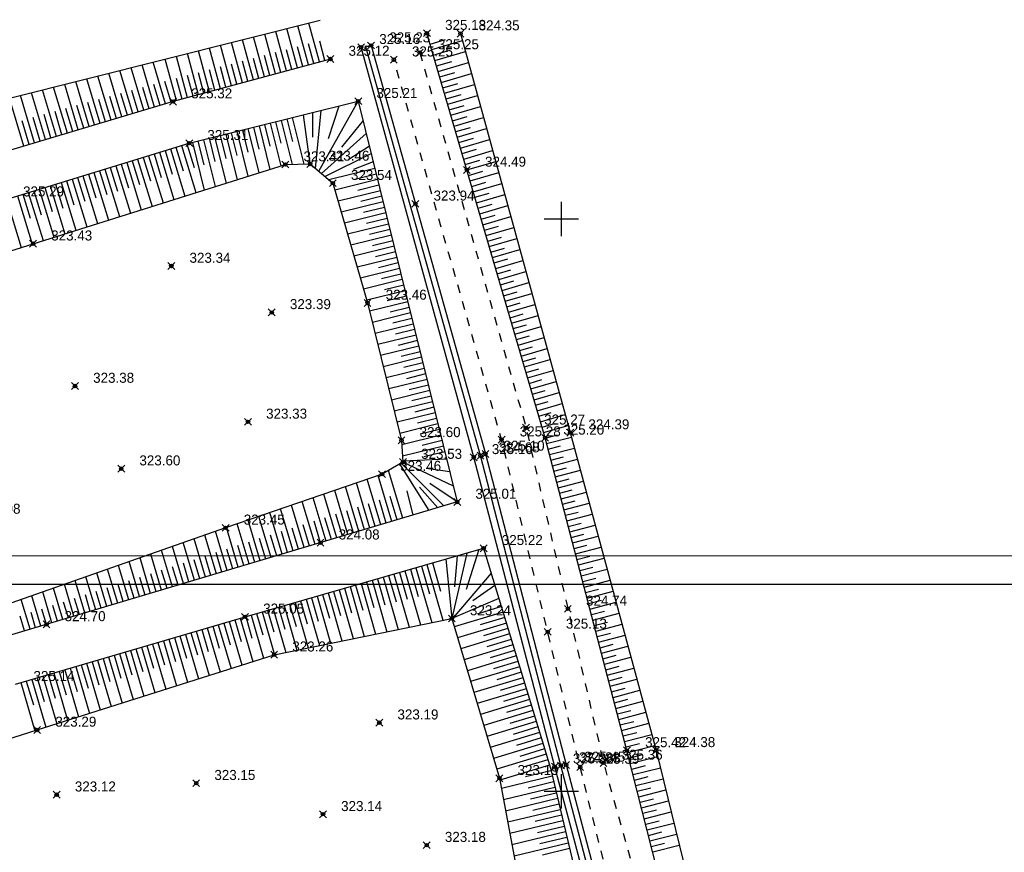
# Model space of a CAD drawing. Header units: metres. Extents: x 705573 to 711566, y 4301675 to 4311183.
# Tile 95 of 256: x 707581 to 707667, y 4308526 to 4308599. Entities that reach past the tile are written whole.
import ezdxf

# ---------------------------------------------------------------- set-up
doc = ezdxf.new("R2010")
doc.units = ezdxf.units.M
doc.header["$LTSCALE"] = 0.5
doc.header["$PDMODE"] = 35
doc.header["$PDSIZE"] = 0.3
doc.linetypes.add('Д_ТРОТ_ТРУБА', pattern=[3, 1.5, -1.5])
for name, color, linetype in [('(001) Сетка', 92, 'Continuous'), ('(004) Точки рельефа', 7, 'Continuous'), ('(025) Дорога', 7, 'Continuous'), ('(027) Гидрография', 7, 'Continuous'), ('(035) Откосы', 7, 'Continuous')]:
    doc.layers.add(name, color=color, linetype=linetype)
doc.layers.add('Рамка  штамп', color=7, linetype='Continuous', lineweight=30)
doc.styles.add('D-431', font='txt')

# ---------------------------------------------------------------- blocks, each defined once
blk = doc.blocks.new('Setka')
at = {"layer": '(001) Сетка'}
for p, q in [((0, 1.5), (0, -1.5)), ((-1.5, 0), (1.5, 0))]:
    blk.add_line(p, q, dxfattribs=at)

msp = doc.modelspace()

# ---------------------------------------------------------------- linework, layer by layer
at = {"layer": '(025) Дорога', "linetype": 'Д_ТРОТ_ТРУБА', "flags": 128}
for points, elevation in [([(707616.102, 4308595.94), (707625.383, 4308563.154), (707632.154, 4308533.874), (707639.587, 4308507.228), (707646.578, 4308474.963)], 325.249), ([(707644.238, 4308474.392), (707636.829, 4308506.466), (707630.117, 4308533.517), (707623.247, 4308562.114), (707613.834, 4308595.307)], 325.407)]:
    msp.add_lwpolyline(points, dxfattribs=dict(at, elevation=elevation))
at = {"layer": '(027) Гидрография', "flags": 128}
for points, elevation in [([(707641.334, 4308479.631), (707635.291, 4308505.761), (707627.894, 4308533.542), (707620.814, 4308560.57), (707610.976, 4308596.39)], 325.359), ([(707611.848, 4308596.541), (707621.838, 4308560.864), (707628.891, 4308533.698), (707636.245, 4308505.821), (707642.34, 4308479.671)], 325.229)]:
    msp.add_lwpolyline(points, dxfattribs=dict(at, elevation=elevation))
at = {"layer": '(027) Гидрография', "color": 4, "elevation": 325.068, "flags": 128}
msp.add_lwpolyline([(707641.754, 4308480.145), (707635.773, 4308505.813), (707628.432, 4308533.645), (707621.404, 4308560.718), (707611.379, 4308596.44)], dxfattribs=at)
at = {"layer": '(035) Откосы'}
for p, q in [((707605.414, 4308594.588, 325.09), (707604.486, 4308598.018, 325.09)), ((707606.374, 4308594.847, 325.09), (707605.451, 4308598.261, 325.09)), ((707607.335, 4308595.107, 325.09), (707606.416, 4308598.503, 325.09)), ((707602.533, 4308593.808, 325.09), (707601.59, 4308597.292, 325.09)), ((707603.493, 4308594.068, 325.09), (707602.556, 4308597.534, 325.09)), ((707604.454, 4308594.328, 325.09), (707603.521, 4308597.776, 325.09)), ((707598.692, 4308592.769, 325.09), (707597.73, 4308596.323, 325.09)), ((707599.652, 4308593.029, 325.09), (707598.695, 4308596.566, 325.09)), ((707600.612, 4308593.288, 325.09), (707599.66, 4308596.808, 325.09)), ((707601.573, 4308593.548, 325.09), (707600.625, 4308597.05, 325.09)), ((707605.894, 4308594.717, 325.09), (707605.431, 4308596.428, 325.09)), ((707606.854, 4308594.977, 325.09), (707606.394, 4308596.679, 325.09)), ((707607.815, 4308595.237, 325.09), (707607.357, 4308596.93, 325.09)), ((707617.006, 4308596.671, 325.379), (707618.349, 4308597.063, 325.379)), ((707617.146, 4308596.193, 325.379), (707619.824, 4308596.975, 325.379)), ((707594.85, 4308591.73, 325.09), (707593.869, 4308595.355, 325.09)), ((707595.811, 4308591.989, 325.09), (707594.835, 4308595.597, 325.09)), ((707596.771, 4308592.249, 325.09), (707595.8, 4308595.839, 325.09)), ((707597.731, 4308592.509, 325.09), (707596.765, 4308596.081, 325.09)), ((707602.053, 4308593.678, 325.09), (707601.58, 4308595.425, 325.09)), ((707603.013, 4308593.938, 325.09), (707602.543, 4308595.676, 325.09)), ((707603.973, 4308594.198, 325.09), (707603.506, 4308595.926, 325.09)), ((707604.934, 4308594.458, 325.09), (707604.469, 4308596.177, 325.09)), ((707617.285, 4308595.715, 325.379), (707618.621, 4308596.105, 325.379)), ((707617.425, 4308595.237, 325.379), (707620.088, 4308596.014, 325.379)), ((707591.988, 4308590.884, 325.09), (707590.878, 4308594.605, 325.09)), ((707592.941, 4308591.168, 325.09), (707591.844, 4308594.847, 325.09)), ((707593.895, 4308591.453, 325.09), (707592.81, 4308595.089, 325.09)), ((707599.172, 4308592.899, 325.09), (707598.692, 4308594.672, 325.09)), ((707600.132, 4308593.159, 325.09), (707599.655, 4308594.923, 325.09)), ((707601.092, 4308593.418, 325.09), (707600.618, 4308595.174, 325.09)), ((707617.565, 4308594.759, 325.379), (707618.893, 4308595.146, 325.379)), ((707617.704, 4308594.28, 325.379), (707620.353, 4308595.054, 325.379)), ((707588.175, 4308589.747, 325.09), (707587.015, 4308593.635, 325.09)), ((707589.128, 4308590.031, 325.09), (707587.981, 4308593.878, 325.09)), ((707590.081, 4308590.315, 325.09), (707588.947, 4308594.12, 325.09)), ((707591.035, 4308590.6, 325.09), (707589.912, 4308594.362, 325.09)), ((707595.33, 4308591.859, 325.09), (707594.841, 4308593.668, 325.09)), ((707596.291, 4308592.119, 325.09), (707595.804, 4308593.919, 325.09)), ((707597.251, 4308592.379, 325.09), (707596.767, 4308594.17, 325.09)), ((707598.211, 4308592.639, 325.09), (707597.729, 4308594.421, 325.09)), ((707617.844, 4308593.802, 325.379), (707619.164, 4308594.188, 325.379)), ((707617.984, 4308593.324, 325.379), (707620.617, 4308594.093, 325.379)), ((707585.315, 4308588.894, 325.09), (707584.117, 4308592.908, 325.09)), ((707586.268, 4308589.178, 325.09), (707585.083, 4308593.151, 325.09)), ((707587.221, 4308589.462, 325.09), (707586.049, 4308593.393, 325.09)), ((707592.465, 4308591.026, 325.09), (707591.913, 4308592.876, 325.09)), ((707593.418, 4308591.311, 325.09), (707592.873, 4308593.139, 325.09)), ((707594.371, 4308591.595, 325.09), (707593.832, 4308593.403, 325.09)), ((707618.123, 4308592.846, 325.379), (707619.436, 4308593.23, 325.379)), ((707618.263, 4308592.368, 325.379), (707620.881, 4308593.133, 325.379)), ((707581.501, 4308587.756, 325.09), (707580.253, 4308591.939, 325.09)), ((707582.454, 4308588.04, 325.09), (707581.219, 4308592.181, 325.09)), ((707583.408, 4308588.325, 325.09), (707582.185, 4308592.424, 325.09)), ((707584.361, 4308588.609, 325.09), (707583.151, 4308592.666, 325.09)), ((707589.605, 4308590.173, 325.09), (707589.034, 4308592.086, 325.09)), ((707590.558, 4308590.458, 325.09), (707589.994, 4308592.349, 325.09)), ((707591.511, 4308590.742, 325.09), (707590.953, 4308592.613, 325.09)), ((707618.402, 4308591.89, 325.379), (707619.708, 4308592.271, 325.379)), ((707618.542, 4308591.412, 325.379), (707621.146, 4308592.172, 325.379)), ((707586.745, 4308589.32, 325.09), (707586.155, 4308591.296, 325.09)), ((707587.698, 4308589.604, 325.09), (707587.115, 4308591.559, 325.09)), ((707588.651, 4308589.889, 325.09), (707588.074, 4308591.823, 325.09)), ((707618.682, 4308590.934, 325.379), (707619.98, 4308591.313, 325.379)), ((707618.821, 4308590.456, 325.379), (707621.41, 4308591.212, 325.379)), ((707582.931, 4308588.183, 325.09), (707582.317, 4308590.243, 325.09)), ((707583.884, 4308588.467, 325.09), (707583.276, 4308590.506, 325.09)), ((707584.838, 4308588.751, 325.09), (707584.236, 4308590.769, 325.09)), ((707585.791, 4308589.036, 325.09), (707585.196, 4308591.033, 325.09)), ((707604.967, 4308590.247, 324.964), (707605.976, 4308586.184, 324.964)), ((707618.961, 4308589.978, 325.379), (707620.251, 4308590.355, 325.379)), ((707619.101, 4308589.5, 325.379), (707621.674, 4308590.251, 325.379)), ((707581.978, 4308587.898, 325.09), (707581.357, 4308589.979, 325.09)), ((707601.572, 4308589.404, 324.964), (707602.049, 4308587.487, 324.964)), ((707602.057, 4308589.524, 324.964), (707603.002, 4308585.72, 324.964)), ((707602.542, 4308589.645, 324.964), (707603.011, 4308587.757, 324.964)), ((707603.027, 4308589.765, 324.964), (707603.958, 4308586.02, 324.964)), ((707603.512, 4308589.886, 324.964), (707603.976, 4308588.017, 324.964)), ((707603.997, 4308590.006, 324.964), (707604.952, 4308586.16, 324.964)), ((707604.482, 4308590.126, 324.964), (707604.973, 4308588.149, 324.964)), ((707619.24, 4308589.022, 325.379), (707620.523, 4308589.396, 325.379)), ((707598.178, 4308588.561, 324.964), (707599.181, 4308584.522, 324.964)), ((707598.663, 4308588.681, 324.964), (707599.161, 4308586.676, 324.964)), ((707599.148, 4308588.801, 324.964), (707600.137, 4308584.821, 324.964)), ((707599.633, 4308588.922, 324.964), (707600.124, 4308586.947, 324.964)), ((707600.118, 4308589.042, 324.964), (707601.092, 4308585.121, 324.964)), ((707600.603, 4308589.163, 324.964), (707601.086, 4308587.217, 324.964)), ((707601.088, 4308589.283, 324.964), (707602.047, 4308585.421, 324.964)), ((707619.38, 4308588.544, 325.379), (707621.938, 4308589.291, 325.379)), ((707594.801, 4308587.654, 324.964), (707595.431, 4308585.599, 324.964)), ((707595.279, 4308587.801, 324.964), (707596.538, 4308583.692, 324.964)), ((707595.757, 4308587.947, 324.964), (707596.386, 4308585.895, 324.964)), ((707596.238, 4308588.079, 324.964), (707597.271, 4308583.922, 324.964)), ((707596.723, 4308588.199, 324.964), (707597.236, 4308586.136, 324.964)), ((707597.208, 4308588.32, 324.964), (707598.226, 4308584.222, 324.964)), ((707597.693, 4308588.44, 324.964), (707598.198, 4308586.406, 324.964)), ((707619.519, 4308588.066, 325.379), (707620.795, 4308588.438, 325.379)), ((707619.659, 4308587.587, 325.379), (707622.203, 4308588.33, 325.379)), ((707591.935, 4308586.776, 324.964), (707592.568, 4308584.711, 324.964)), ((707592.413, 4308586.922, 324.964), (707593.677, 4308582.795, 324.964)), ((707592.89, 4308587.069, 324.964), (707593.522, 4308585.007, 324.964)), ((707593.368, 4308587.215, 324.964), (707594.631, 4308583.094, 324.964)), ((707593.846, 4308587.362, 324.964), (707594.477, 4308585.303, 324.964)), ((707594.323, 4308587.508, 324.964), (707595.584, 4308583.393, 324.964)), ((707619.799, 4308587.109, 325.379), (707621.067, 4308587.48, 325.379)), ((707619.938, 4308586.631, 325.379), (707622.467, 4308587.37, 325.379)), ((707589.069, 4308585.898, 324.964), (707589.704, 4308583.823, 324.964)), ((707589.546, 4308586.044, 324.964), (707590.817, 4308581.898, 324.964)), ((707590.024, 4308586.19, 324.964), (707590.659, 4308584.119, 324.964)), ((707590.502, 4308586.337, 324.964), (707591.77, 4308582.197, 324.964)), ((707590.979, 4308586.483, 324.964), (707591.613, 4308584.415, 324.964)), ((707591.457, 4308586.63, 324.964), (707592.724, 4308582.496, 324.964)), ((707620.078, 4308586.153, 325.379), (707621.338, 4308586.521, 325.379)), ((707620.217, 4308585.675, 325.379), (707622.731, 4308586.409, 325.379)), ((707586.68, 4308585.166, 324.964), (707587.956, 4308581, 324.964)), ((707587.158, 4308585.312, 324.964), (707587.795, 4308583.231, 324.964)), ((707587.635, 4308585.459, 324.964), (707588.91, 4308581.3, 324.964)), ((707588.113, 4308585.605, 324.964), (707588.75, 4308583.527, 324.964)), ((707588.591, 4308585.751, 324.964), (707589.863, 4308581.599, 324.964)), ((707612.18, 4308585.799, 324.964), (707608.164, 4308584.807, 324.964)), ((707612.3, 4308585.314, 324.964), (707610.421, 4308584.85, 324.964)), ((707620.357, 4308585.197, 325.379), (707621.61, 4308585.563, 325.379)), ((707620.497, 4308584.719, 325.379), (707622.995, 4308585.449, 325.379)), ((707583.814, 4308584.287, 324.964), (707585.096, 4308580.103, 324.964)), ((707584.291, 4308584.434, 324.964), (707584.932, 4308582.343, 324.964)), ((707584.769, 4308584.58, 324.964), (707586.049, 4308580.402, 324.964)), ((707585.247, 4308584.727, 324.964), (707585.886, 4308582.639, 324.964)), ((707585.724, 4308584.873, 324.964), (707587.003, 4308580.701, 324.964)), ((707586.202, 4308585.019, 324.964), (707586.841, 4308582.935, 324.964)), ((707612.42, 4308584.829, 324.964), (707608.682, 4308583.906, 324.964)), ((707612.539, 4308584.344, 324.964), (707610.68, 4308583.885, 324.964)), ((707620.636, 4308584.241, 325.379), (707621.882, 4308584.605, 325.379)), ((707620.776, 4308583.763, 325.379), (707623.26, 4308584.488, 325.379)), ((707580.947, 4308583.409, 324.964), (707582.235, 4308579.206, 324.964)), ((707581.425, 4308583.556, 324.964), (707582.068, 4308581.455, 324.964)), ((707581.903, 4308583.702, 324.964), (707583.189, 4308579.505, 324.964)), ((707582.38, 4308583.848, 324.964), (707583.023, 4308581.751, 324.964)), ((707582.858, 4308583.995, 324.964), (707584.142, 4308579.804, 324.964)), ((707583.336, 4308584.141, 324.964), (707583.977, 4308582.047, 324.964)), ((707612.659, 4308583.859, 324.964), (707608.96, 4308582.945, 324.964)), ((707612.779, 4308583.374, 324.964), (707610.939, 4308582.92, 324.964)), ((707620.916, 4308583.285, 325.379), (707622.154, 4308583.646, 325.379)), ((707621.055, 4308582.807, 325.379), (707623.524, 4308583.528, 325.379)), ((707579.992, 4308583.116, 324.964), (707581.282, 4308578.906, 324.964)), ((707612.899, 4308582.889, 324.964), (707609.239, 4308581.985, 324.964)), ((707621.195, 4308582.329, 325.379), (707622.425, 4308582.688, 325.379)), ((707621.334, 4308581.851, 325.379), (707623.788, 4308582.567, 325.379)), ((707613.138, 4308581.919, 324.964), (707609.518, 4308581.024, 324.964)), ((707613.019, 4308582.404, 324.964), (707611.198, 4308581.954, 324.964)), ((707621.474, 4308581.372, 325.379), (707622.697, 4308581.73, 325.379)), ((707621.614, 4308580.894, 325.379), (707624.053, 4308581.607, 325.379)), ((707613.378, 4308580.949, 324.964), (707609.796, 4308580.064, 324.964)), ((707613.258, 4308581.434, 324.964), (707611.458, 4308580.989, 324.964)), ((707621.753, 4308580.416, 325.379), (707622.969, 4308580.771, 325.379)), ((707613.618, 4308579.978, 324.964), (707610.075, 4308579.104, 324.964)), ((707613.498, 4308580.464, 324.964), (707611.717, 4308580.024, 324.964)), ((707621.893, 4308579.938, 325.379), (707624.317, 4308580.646, 325.379)), ((707613.857, 4308579.008, 324.964), (707610.354, 4308578.143, 324.964)), ((707613.737, 4308579.493, 324.964), (707611.976, 4308579.058, 324.964)), ((707622.033, 4308579.46, 325.379), (707623.241, 4308579.813, 325.379)), ((707622.172, 4308578.982, 325.379), (707624.581, 4308579.686, 325.379)), ((707613.977, 4308578.523, 324.964), (707612.235, 4308578.093, 324.964)), ((707622.312, 4308578.504, 325.379), (707623.513, 4308578.855, 325.379)), ((707622.451, 4308578.026, 325.379), (707624.845, 4308578.725, 325.379)), ((707614.097, 4308578.038, 324.964), (707610.632, 4308577.183, 324.964)), ((707614.217, 4308577.553, 324.964), (707612.494, 4308577.128, 324.964)), ((707622.591, 4308577.548, 325.379), (707623.784, 4308577.896, 325.379)), ((707622.731, 4308577.07, 325.379), (707625.11, 4308577.765, 325.379)), ((707614.336, 4308577.068, 324.964), (707610.911, 4308576.222, 324.964)), ((707614.456, 4308576.583, 324.964), (707612.753, 4308576.162, 324.964)), ((707622.87, 4308576.592, 325.379), (707624.056, 4308576.938, 325.379)), ((707623.01, 4308576.114, 325.379), (707625.374, 4308576.804, 325.379)), ((707614.576, 4308576.098, 324.964), (707611.19, 4308575.262, 324.964)), ((707614.696, 4308575.613, 324.964), (707613.013, 4308575.197, 324.964)), ((707623.15, 4308575.636, 325.379), (707624.328, 4308575.98, 325.379)), ((707623.289, 4308575.157, 325.379), (707625.638, 4308575.844, 325.379)), ((707614.816, 4308575.128, 324.964), (707611.469, 4308574.301, 324.964)), ((707623.429, 4308574.679, 325.379), (707624.6, 4308575.021, 325.379)), ((707623.568, 4308574.201, 325.379), (707625.902, 4308574.883, 325.379)), ((707615.055, 4308574.158, 324.964), (707611.718, 4308573.333, 324.964)), ((707614.935, 4308574.643, 324.964), (707613.267, 4308574.231, 324.964)), ((707623.708, 4308573.723, 325.379), (707624.871, 4308574.063, 325.379)), ((707623.848, 4308573.245, 325.379), (707626.167, 4308573.922, 325.379)), ((707615.295, 4308573.187, 324.964), (707611.957, 4308572.363, 324.964)), ((707615.175, 4308573.673, 324.964), (707613.506, 4308573.26, 324.964)), ((707623.987, 4308572.767, 325.379), (707625.143, 4308573.105, 325.379)), ((707615.535, 4308572.217, 324.964), (707612.197, 4308571.393, 324.964)), ((707615.415, 4308572.702, 324.964), (707613.746, 4308572.29, 324.964)), ((707624.127, 4308572.289, 325.379), (707626.431, 4308572.962, 325.379)), ((707624.266, 4308571.811, 325.379), (707625.415, 4308572.146, 325.379)), ((707615.654, 4308571.732, 324.964), (707613.985, 4308571.32, 324.964)), ((707624.406, 4308571.333, 325.379), (707626.695, 4308572.001, 325.379)), ((707615.774, 4308571.247, 324.964), (707612.436, 4308570.423, 324.964)), ((707615.894, 4308570.762, 324.964), (707614.225, 4308570.35, 324.964)), ((707624.546, 4308570.855, 325.379), (707625.687, 4308571.188, 325.379)), ((707624.685, 4308570.377, 325.379), (707626.96, 4308571.041, 325.379)), ((707616.014, 4308570.277, 324.964), (707612.676, 4308569.453, 324.964)), ((707616.134, 4308569.792, 324.964), (707614.464, 4308569.38, 324.964)), ((707624.825, 4308569.899, 325.379), (707625.958, 4308570.23, 325.379)), ((707624.965, 4308569.421, 325.379), (707627.224, 4308570.08, 325.379)), ((707616.253, 4308569.307, 324.964), (707612.915, 4308568.482, 324.964)), ((707616.373, 4308568.822, 324.964), (707614.704, 4308568.41, 324.964)), ((707625.104, 4308568.943, 325.379), (707626.23, 4308569.271, 325.379)), ((707625.244, 4308568.464, 325.379), (707627.488, 4308569.12, 325.379)), ((707616.493, 4308568.337, 324.964), (707613.154, 4308567.512, 324.964)), ((707616.613, 4308567.852, 324.964), (707614.943, 4308567.439, 324.964)), ((707625.383, 4308567.986, 325.379), (707626.502, 4308568.313, 325.379)), ((707625.523, 4308567.508, 325.379), (707627.752, 4308568.159, 325.379)), ((707616.733, 4308567.367, 324.964), (707613.394, 4308566.542, 324.964)), ((707625.663, 4308567.03, 325.379), (707626.774, 4308567.355, 325.379)), ((707625.802, 4308566.552, 325.379), (707628.017, 4308567.199, 325.379)), ((707616.972, 4308566.396, 324.964), (707613.633, 4308565.572, 324.964)), ((707616.852, 4308566.882, 324.964), (707615.183, 4308566.469, 324.964)), ((707625.942, 4308566.074, 325.379), (707627.045, 4308566.396, 325.379)), ((707626.082, 4308565.596, 325.379), (707628.281, 4308566.238, 325.379)), ((707617.212, 4308565.426, 324.964), (707613.873, 4308564.602, 324.964)), ((707617.092, 4308565.911, 324.964), (707615.422, 4308565.499, 324.964)), ((707626.221, 4308565.118, 325.379), (707627.317, 4308565.438, 325.379)), ((707626.361, 4308564.64, 325.379), (707628.545, 4308565.278, 325.379)), ((707617.451, 4308564.456, 324.964), (707614.112, 4308563.631, 324.964)), ((707617.332, 4308564.941, 324.964), (707615.662, 4308564.529, 324.964)), ((707626.5, 4308564.162, 325.379), (707627.589, 4308564.48, 325.379)), ((707617.571, 4308563.971, 324.964), (707615.901, 4308563.559, 324.964)), ((707626.64, 4308563.684, 325.379), (707628.81, 4308564.317, 325.379)), ((707617.691, 4308563.486, 324.964), (707614.351, 4308562.661, 324.964)), ((707617.811, 4308563.001, 324.964), (707616.141, 4308562.589, 324.964)), ((707626.78, 4308563.206, 325.379), (707627.861, 4308563.521, 325.379)), ((707626.919, 4308562.728, 325.379), (707629.074, 4308563.357, 325.379)), ((707617.931, 4308562.516, 324.964), (707614.528, 4308561.675, 324.964)), ((707618.05, 4308562.031, 324.964), (707616.306, 4308561.6, 324.964)), ((707627.058, 4308562.249, 325.379), (707628.14, 4308562.533, 325.379)), ((707627.184, 4308561.767, 325.379), (707629.353, 4308562.335, 325.379)), ((707618.17, 4308561.546, 324.964), (707614.597, 4308560.663, 324.964)), ((707618.29, 4308561.061, 324.964), (707616.461, 4308560.609, 324.964)), ((707627.31, 4308561.286, 325.379), (707628.397, 4308561.57, 325.379)), ((707627.437, 4308560.804, 325.379), (707629.613, 4308561.373, 325.379)), ((707627.563, 4308560.322, 325.379), (707628.653, 4308560.607, 325.379)), ((707627.689, 4308559.84, 325.379), (707629.873, 4308560.412, 325.379)), ((707614.613, 4308555.249, 324.964), (707613.367, 4308559.43, 324.964)), ((707627.815, 4308559.358, 325.379), (707628.909, 4308559.645, 325.379)), ((707627.941, 4308558.877, 325.379), (707630.133, 4308559.45, 325.379)), ((707612.698, 4308554.678, 324.964), (707611.511, 4308558.661, 324.964)), ((707613.656, 4308554.964, 324.964), (707612.457, 4308558.986, 324.964)), ((707628.067, 4308558.395, 325.379), (707629.165, 4308558.682, 325.379)), ((707628.193, 4308557.913, 325.379), (707630.393, 4308558.489, 325.379)), ((707609.825, 4308553.822, 324.964), (707608.673, 4308557.687, 324.964)), ((707610.783, 4308554.108, 324.964), (707609.619, 4308558.012, 324.964)), ((707611.74, 4308554.393, 324.964), (707610.565, 4308558.337, 324.964)), ((707628.319, 4308557.431, 325.379), (707629.421, 4308557.719, 325.379)), ((707628.445, 4308556.949, 325.379), (707630.653, 4308557.527, 325.379)), ((707606.952, 4308552.966, 324.964), (707605.835, 4308556.713, 324.964)), ((707607.91, 4308553.251, 324.964), (707606.781, 4308557.037, 324.964)), ((707608.867, 4308553.537, 324.964), (707607.727, 4308557.362, 324.964)), ((707613.177, 4308554.821, 324.964), (707612.58, 4308556.822, 324.964)), ((707614.134, 4308555.106, 324.964), (707613.528, 4308557.14, 324.964)), ((707628.572, 4308556.468, 325.379), (707629.677, 4308556.757, 325.379)), ((707605.036, 4308552.395, 324.964), (707603.944, 4308556.063, 324.964)), ((707605.994, 4308552.681, 324.964), (707604.889, 4308556.388, 324.964)), ((707610.304, 4308553.965, 324.964), (707609.725, 4308555.907, 324.964)), ((707611.261, 4308554.25, 324.964), (707610.677, 4308556.212, 324.964)), ((707612.219, 4308554.536, 324.964), (707611.629, 4308556.517, 324.964)), ((707628.698, 4308555.986, 325.379), (707630.912, 4308556.565, 325.379)), ((707628.824, 4308555.504, 325.379), (707629.933, 4308555.794, 325.379)), ((707602.163, 4308551.539, 324.964), (707601.106, 4308555.089, 324.964)), ((707603.121, 4308551.825, 324.964), (707602.052, 4308555.413, 324.964)), ((707604.079, 4308552.11, 324.964), (707602.998, 4308555.738, 324.964)), ((707607.431, 4308553.109, 324.964), (707606.87, 4308554.992, 324.964)), ((707608.388, 4308553.394, 324.964), (707607.821, 4308555.297, 324.964)), ((707609.346, 4308553.679, 324.964), (707608.773, 4308555.602, 324.964)), ((707628.95, 4308555.022, 325.379), (707631.172, 4308555.604, 325.379)), ((707599.29, 4308550.683, 324.964), (707598.27, 4308554.109, 324.964)), ((707600.248, 4308550.968, 324.964), (707599.214, 4308554.439, 324.964)), ((707601.206, 4308551.254, 324.964), (707600.16, 4308554.764, 324.964)), ((707604.558, 4308552.253, 324.964), (707604.014, 4308554.077, 324.964)), ((707605.515, 4308552.538, 324.964), (707604.966, 4308554.382, 324.964)), ((707606.473, 4308552.823, 324.964), (707605.918, 4308554.687, 324.964)), ((707629.076, 4308554.54, 325.379), (707630.189, 4308554.832, 325.379)), ((707629.202, 4308554.058, 325.379), (707631.432, 4308554.642, 325.379)), ((707597.375, 4308550.112, 324.964), (707596.381, 4308553.447, 324.964)), ((707598.333, 4308550.398, 324.964), (707597.325, 4308553.778, 324.964)), ((707602.642, 4308551.682, 324.964), (707602.11, 4308553.466, 324.964)), ((707603.6, 4308551.967, 324.964), (707603.062, 4308553.772, 324.964)), ((707629.328, 4308553.577, 325.379), (707630.445, 4308553.869, 325.379)), ((707629.454, 4308553.095, 325.379), (707631.692, 4308553.681, 325.379)), ((707594.502, 4308549.256, 324.964), (707593.549, 4308552.454, 324.964)), ((707595.46, 4308549.542, 324.964), (707594.493, 4308552.785, 324.964)), ((707596.417, 4308549.827, 324.964), (707595.437, 4308553.116, 324.964)), ((707599.769, 4308550.826, 324.964), (707599.255, 4308552.55, 324.964)), ((707600.727, 4308551.111, 324.964), (707600.207, 4308552.856, 324.964)), ((707601.685, 4308551.396, 324.964), (707601.159, 4308553.161, 324.964)), ((707629.58, 4308552.613, 325.379), (707630.701, 4308552.906, 325.379)), ((707629.706, 4308552.131, 325.379), (707631.952, 4308552.719, 325.379)), ((707592.587, 4308548.685, 324.964), (707591.661, 4308551.793, 324.964)), ((707593.544, 4308548.971, 324.964), (707592.605, 4308552.124, 324.964)), ((707596.896, 4308549.97, 324.964), (707596.403, 4308551.626, 324.964)), ((707597.854, 4308550.255, 324.964), (707597.354, 4308551.934, 324.964)), ((707598.812, 4308550.54, 324.964), (707598.305, 4308552.242, 324.964)), ((707629.833, 4308551.649, 325.379), (707630.957, 4308551.944, 325.379)), ((707629.959, 4308551.168, 325.379), (707632.212, 4308551.757, 325.379)), ((707589.714, 4308547.829, 324.964), (707588.828, 4308550.8, 324.964)), ((707590.671, 4308548.115, 324.964), (707589.772, 4308551.131, 324.964)), ((707591.629, 4308548.4, 324.964), (707590.717, 4308551.462, 324.964)), ((707594.023, 4308549.113, 324.964), (707593.55, 4308550.701, 324.964)), ((707594.981, 4308549.399, 324.964), (707594.501, 4308551.009, 324.964)), ((707595.939, 4308549.684, 324.964), (707595.452, 4308551.317, 324.964)), ((707614.808, 4308550.652, 325.137), (707616.164, 4308545.934, 325.137)), ((707615.288, 4308550.79, 325.137), (707615.971, 4308548.412, 325.137)), ((707615.768, 4308550.928, 325.137), (707617.145, 4308546.135, 325.137)), ((707616.248, 4308551.066, 325.137), (707616.942, 4308548.65, 325.137)), ((707616.728, 4308551.204, 325.137), (707618.127, 4308546.335, 325.137)), ((707617.208, 4308551.342, 325.137), (707617.912, 4308548.888, 325.137)), ((707630.085, 4308550.686, 325.379), (707631.213, 4308550.981, 325.379)), ((707630.211, 4308550.204, 325.379), (707632.472, 4308550.796, 325.379)), ((707586.841, 4308546.973, 324.964), (707585.996, 4308549.808, 324.964)), ((707587.798, 4308547.259, 324.964), (707586.94, 4308550.138, 324.964)), ((707588.756, 4308547.544, 324.964), (707587.884, 4308550.469, 324.964)), ((707591.15, 4308548.257, 324.964), (707590.697, 4308549.777, 324.964)), ((707592.108, 4308548.543, 324.964), (707591.648, 4308550.085, 324.964)), ((707593.065, 4308548.828, 324.964), (707592.599, 4308550.393, 324.964)), ((707611.929, 4308549.825, 325.137), (707613.22, 4308545.333, 325.137)), ((707612.409, 4308549.963, 325.137), (707613.06, 4308547.698, 325.137)), ((707612.889, 4308550.101, 325.137), (707614.201, 4308545.533, 325.137)), ((707613.369, 4308550.239, 325.137), (707614.03, 4308547.936, 325.137)), ((707613.849, 4308550.376, 325.137), (707615.182, 4308545.734, 325.137)), ((707614.328, 4308550.514, 325.137), (707615.001, 4308548.174, 325.137)), ((707630.337, 4308549.722, 325.379), (707631.469, 4308550.018, 325.379)), ((707630.463, 4308549.24, 325.379), (707632.732, 4308549.834, 325.379)), ((707584.925, 4308546.402, 324.964), (707584.108, 4308549.146, 324.964)), ((707585.883, 4308546.688, 324.964), (707585.052, 4308549.477, 324.964)), ((707589.235, 4308547.687, 324.964), (707588.795, 4308549.161, 324.964)), ((707590.192, 4308547.972, 324.964), (707589.746, 4308549.469, 324.964)), ((707609.05, 4308548.998, 325.137), (707610.276, 4308544.731, 325.137)), ((707609.53, 4308549.136, 325.137), (707610.148, 4308546.984, 325.137)), ((707610.01, 4308549.274, 325.137), (707611.257, 4308544.932, 325.137)), ((707610.489, 4308549.411, 325.137), (707611.119, 4308547.222, 325.137)), ((707610.969, 4308549.549, 325.137), (707612.238, 4308545.132, 325.137)), ((707611.449, 4308549.687, 325.137), (707612.089, 4308547.46, 325.137)), ((707630.589, 4308548.758, 325.379), (707631.725, 4308549.056, 325.379)), ((707582.052, 4308545.546, 324.964), (707581.275, 4308548.153, 324.964)), ((707583.01, 4308545.832, 324.964), (707582.219, 4308548.484, 324.964)), ((707583.968, 4308546.117, 324.964), (707583.164, 4308548.815, 324.964)), ((707586.362, 4308546.83, 324.964), (707585.943, 4308548.236, 324.964)), ((707587.319, 4308547.116, 324.964), (707586.894, 4308548.544, 324.964)), ((707588.277, 4308547.401, 324.964), (707587.845, 4308548.853, 324.964)), ((707606.171, 4308548.171, 325.137), (707607.331, 4308544.13, 325.137)), ((707606.65, 4308548.308, 325.137), (707607.236, 4308546.269, 325.137)), ((707607.13, 4308548.446, 325.137), (707608.313, 4308544.33, 325.137)), ((707607.61, 4308548.584, 325.137), (707608.207, 4308546.507, 325.137)), ((707608.09, 4308548.722, 325.137), (707609.294, 4308544.531, 325.137)), ((707608.57, 4308548.86, 325.137), (707609.177, 4308546.745, 325.137)), ((707630.715, 4308548.277, 325.379), (707632.992, 4308548.872, 325.379)), ((707630.841, 4308547.795, 325.379), (707631.982, 4308548.093, 325.379)), ((707583.489, 4308545.974, 324.964), (707583.09, 4308547.312, 324.964)), ((707584.446, 4308546.26, 324.964), (707584.041, 4308547.62, 324.964)), ((707585.404, 4308546.545, 324.964), (707584.992, 4308547.928, 324.964)), ((707602.811, 4308547.206, 325.137), (707603.354, 4308545.317, 325.137)), ((707603.291, 4308547.343, 325.137), (707604.387, 4308543.528, 325.137)), ((707603.771, 4308547.481, 325.137), (707604.325, 4308545.555, 325.137)), ((707604.251, 4308547.619, 325.137), (707605.369, 4308543.729, 325.137)), ((707604.731, 4308547.757, 325.137), (707605.295, 4308545.793, 325.137)), ((707605.211, 4308547.895, 325.137), (707606.35, 4308543.929, 325.137)), ((707605.691, 4308548.033, 325.137), (707606.266, 4308546.031, 325.137)), ((707623.229, 4308547.526, 325.137), (707621.103, 4308546.881, 325.137)), ((707630.968, 4308547.313, 325.379), (707633.252, 4308547.911, 325.379)), ((707581.573, 4308545.404, 324.964), (707581.188, 4308546.696, 324.964)), ((707582.531, 4308545.689, 324.964), (707582.139, 4308547.004, 324.964)), ((707599.934, 4308546.373, 325.137), (707600.49, 4308544.478, 325.137)), ((707600.413, 4308546.514, 325.137), (707601.523, 4308542.733, 325.137)), ((707600.892, 4308546.654, 325.137), (707601.434, 4308544.766, 325.137)), ((707601.372, 4308546.792, 325.137), (707602.453, 4308543.028, 325.137)), ((707601.852, 4308546.93, 325.137), (707602.39, 4308545.055, 325.137)), ((707602.332, 4308547.068, 325.137), (707603.405, 4308543.33, 325.137)), ((707623.374, 4308547.048, 325.137), (707619.119, 4308545.758, 325.137)), ((707623.519, 4308546.57, 325.137), (707621.39, 4308545.925, 325.137)), ((707631.094, 4308546.831, 325.379), (707632.238, 4308547.131, 325.379)), ((707631.22, 4308546.349, 325.379), (707633.511, 4308546.949, 325.379)), ((707597.059, 4308545.529, 325.137), (707597.625, 4308543.602, 325.137)), ((707597.538, 4308545.67, 325.137), (707598.667, 4308541.827, 325.137)), ((707598.017, 4308545.81, 325.137), (707598.58, 4308543.894, 325.137)), ((707598.496, 4308545.951, 325.137), (707599.619, 4308542.129, 325.137)), ((707598.976, 4308546.092, 325.137), (707599.535, 4308544.186, 325.137)), ((707599.455, 4308546.232, 325.137), (707600.571, 4308542.431, 325.137)), ((707623.664, 4308546.092, 325.137), (707619.404, 4308544.801, 325.137)), ((707623.808, 4308545.615, 325.137), (707621.677, 4308544.968, 325.137)), ((707631.346, 4308545.868, 325.379), (707632.494, 4308546.168, 325.379)), ((707631.472, 4308545.386, 325.379), (707633.771, 4308545.988, 325.379)), ((707594.185, 4308544.685, 325.137), (707594.76, 4308542.727, 325.137)), ((707594.664, 4308544.826, 325.137), (707595.811, 4308540.92, 325.137)), ((707595.143, 4308544.967, 325.137), (707595.715, 4308543.019, 325.137)), ((707595.622, 4308545.107, 325.137), (707596.763, 4308541.223, 325.137)), ((707596.101, 4308545.248, 325.137), (707596.67, 4308543.311, 325.137)), ((707596.58, 4308545.389, 325.137), (707597.715, 4308541.525, 325.137)), ((707623.953, 4308545.137, 325.137), (707619.689, 4308543.844, 325.137)), ((707624.098, 4308544.659, 325.137), (707621.965, 4308544.012, 325.137)), ((707631.598, 4308544.904, 325.379), (707632.75, 4308545.205, 325.379)), ((707631.724, 4308544.422, 325.379), (707634.031, 4308545.026, 325.379)), ((707591.31, 4308543.841, 325.137), (707591.894, 4308541.852, 325.137)), ((707591.79, 4308543.982, 325.137), (707592.954, 4308540.014, 325.137)), ((707592.269, 4308544.123, 325.137), (707592.85, 4308542.144, 325.137)), ((707592.748, 4308544.263, 325.137), (707593.907, 4308540.316, 325.137)), ((707593.227, 4308544.404, 325.137), (707593.805, 4308542.436, 325.137)), ((707593.706, 4308544.545, 325.137), (707594.859, 4308540.618, 325.137)), ((707624.243, 4308544.181, 325.137), (707619.974, 4308542.887, 325.137)), ((707631.85, 4308543.94, 325.379), (707633.006, 4308544.243, 325.379)), ((707631.976, 4308543.459, 325.379), (707634.291, 4308544.064, 325.379)), ((707588.436, 4308542.997, 325.137), (707589.029, 4308540.977, 325.137)), ((707588.915, 4308543.138, 325.137), (707590.098, 4308539.108, 325.137)), ((707589.394, 4308543.279, 325.137), (707589.984, 4308541.269, 325.137)), ((707589.873, 4308543.419, 325.137), (707591.05, 4308539.41, 325.137)), ((707590.352, 4308543.56, 325.137), (707590.939, 4308541.561, 325.137)), ((707590.831, 4308543.701, 325.137), (707592.002, 4308539.712, 325.137)), ((707624.533, 4308543.226, 325.137), (707620.259, 4308541.93, 325.137)), ((707624.388, 4308543.703, 325.137), (707622.252, 4308543.056, 325.137)), ((707632.103, 4308542.977, 325.379), (707633.262, 4308543.28, 325.379)), ((707632.229, 4308542.495, 325.379), (707634.551, 4308543.103, 325.379)), ((707585.562, 4308542.154, 325.137), (707586.164, 4308540.102, 325.137)), ((707586.041, 4308542.294, 325.137), (707587.242, 4308538.202, 325.137)), ((707586.52, 4308542.435, 325.137), (707587.119, 4308540.394, 325.137)), ((707586.999, 4308542.575, 325.137), (707588.194, 4308538.504, 325.137)), ((707587.478, 4308542.716, 325.137), (707588.074, 4308540.685, 325.137)), ((707587.957, 4308542.857, 325.137), (707589.146, 4308538.806, 325.137)), ((707624.823, 4308542.27, 325.137), (707620.544, 4308540.973, 325.137)), ((707624.678, 4308542.748, 325.137), (707622.54, 4308542.1, 325.137)), ((707632.355, 4308542.013, 325.379), (707633.518, 4308542.317, 325.379)), ((707632.481, 4308541.531, 325.379), (707634.811, 4308542.141, 325.379)), ((707582.208, 4308541.169, 325.137), (707583.434, 4308536.993, 325.137)), ((707582.687, 4308541.31, 325.137), (707583.299, 4308539.227, 325.137)), ((707583.166, 4308541.45, 325.137), (707584.386, 4308537.295, 325.137)), ((707583.645, 4308541.591, 325.137), (707584.254, 4308539.519, 325.137)), ((707584.124, 4308541.732, 325.137), (707585.338, 4308537.597, 325.137)), ((707584.604, 4308541.872, 325.137), (707585.209, 4308539.81, 325.137)), ((707585.083, 4308542.013, 325.137), (707586.29, 4308537.9, 325.137)), ((707625.112, 4308541.314, 325.137), (707620.829, 4308540.016, 325.137)), ((707624.968, 4308541.792, 325.137), (707622.827, 4308541.143, 325.137)), ((707632.607, 4308541.049, 325.379), (707633.774, 4308541.355, 325.379)), ((707632.733, 4308540.568, 325.379), (707635.071, 4308541.179, 325.379)), ((707581.25, 4308540.888, 325.137), (707582.482, 4308536.691, 325.137)), ((707581.729, 4308541.028, 325.137), (707582.344, 4308538.935, 325.137)), ((707625.402, 4308540.359, 325.137), (707621.114, 4308539.059, 325.137)), ((707625.257, 4308540.837, 325.137), (707623.115, 4308540.187, 325.137)), ((707632.859, 4308540.086, 325.379), (707634.03, 4308540.392, 325.379)), ((707625.547, 4308539.881, 325.137), (707623.402, 4308539.231, 325.137)), ((707632.985, 4308539.604, 325.379), (707635.331, 4308540.218, 325.379)), ((707625.692, 4308539.403, 325.137), (707621.399, 4308538.102, 325.137)), ((707625.837, 4308538.925, 325.137), (707623.689, 4308538.274, 325.137)), ((707633.111, 4308539.122, 325.379), (707634.286, 4308539.43, 325.379)), ((707633.238, 4308538.64, 325.379), (707635.591, 4308539.256, 325.379)), ((707625.982, 4308538.448, 325.137), (707621.684, 4308537.144, 325.137)), ((707626.127, 4308537.97, 325.137), (707623.977, 4308537.318, 325.137)), ((707633.364, 4308538.159, 325.379), (707634.542, 4308538.467, 325.379)), ((707633.49, 4308537.677, 325.379), (707635.851, 4308538.295, 325.379)), ((707626.272, 4308537.492, 325.137), (707621.969, 4308536.187, 325.137)), ((707626.416, 4308537.014, 325.137), (707624.264, 4308536.362, 325.137)), ((707633.616, 4308537.195, 325.379), (707634.798, 4308537.504, 325.379)), ((707633.742, 4308536.713, 325.379), (707636.11, 4308537.333, 325.379)), ((707626.561, 4308536.536, 325.137), (707622.254, 4308535.23, 325.137)), ((707626.706, 4308536.059, 325.137), (707624.552, 4308535.405, 325.137)), ((707633.868, 4308536.231, 325.379), (707635.054, 4308536.542, 325.379)), ((707633.994, 4308535.749, 325.379), (707636.37, 4308536.371, 325.379)), ((707626.851, 4308535.581, 325.137), (707622.54, 4308534.273, 325.137)), ((707634.12, 4308535.268, 325.379), (707635.31, 4308535.579, 325.379)), ((707634.245, 4308534.785, 325.379), (707636.635, 4308535.392, 325.379)), ((707627.141, 4308534.625, 325.137), (707622.825, 4308533.316, 325.137)), ((707626.996, 4308535.103, 325.137), (707624.839, 4308534.449, 325.137)), ((707634.368, 4308534.303, 325.379), (707635.566, 4308534.607, 325.379)), ((707634.49, 4308533.82, 325.379), (707636.882, 4308534.427, 325.379)), ((707627.431, 4308533.67, 325.137), (707623.091, 4308532.354, 325.137)), ((707627.286, 4308534.147, 325.137), (707625.126, 4308533.493, 325.137)), ((707634.612, 4308533.337, 325.379), (707635.806, 4308533.64, 325.379)), ((707634.735, 4308532.854, 325.379), (707637.118, 4308533.459, 325.379)), ((707627.679, 4308532.703, 325.137), (707623.227, 4308531.637, 325.137)), ((707627.563, 4308533.188, 325.137), (707625.348, 4308532.658, 325.137)), ((707634.857, 4308532.372, 325.379), (707636.047, 4308532.674, 325.379)), ((707627.912, 4308531.732, 325.137), (707623.412, 4308530.655, 325.137)), ((707627.795, 4308532.217, 325.137), (707625.557, 4308531.682, 325.137)), ((707634.98, 4308531.889, 325.379), (707637.355, 4308532.491, 325.379)), ((707635.102, 4308531.406, 325.379), (707636.288, 4308531.707, 325.379)), ((707628.028, 4308531.246, 325.137), (707625.766, 4308530.705, 325.137)), ((707635.225, 4308530.923, 325.379), (707637.591, 4308531.524, 325.379)), ((707628.144, 4308530.761, 325.137), (707623.598, 4308529.672, 325.137)), ((707628.26, 4308530.275, 325.137), (707625.975, 4308529.728, 325.137)), ((707635.347, 4308530.441, 325.379), (707636.528, 4308530.74, 325.379)), ((707635.47, 4308529.958, 325.379), (707637.827, 4308530.556, 325.379)), ((707628.377, 4308529.789, 325.137), (707623.783, 4308528.69, 325.137)), ((707628.493, 4308529.304, 325.137), (707626.184, 4308528.751, 325.137)), ((707635.592, 4308529.475, 325.379), (707636.769, 4308529.774, 325.379)), ((707635.715, 4308528.992, 325.379), (707638.064, 4308529.588, 325.379)), ((707628.609, 4308528.818, 325.137), (707623.969, 4308527.707, 325.137)), ((707628.725, 4308528.333, 325.137), (707626.393, 4308527.774, 325.137)), ((707635.837, 4308528.51, 325.379), (707637.01, 4308528.807, 325.379)), ((707635.96, 4308528.027, 325.379), (707638.3, 4308528.621, 325.379)), ((707628.842, 4308527.847, 325.137), (707624.154, 4308526.725, 325.137)), ((707636.082, 4308527.544, 325.379), (707637.25, 4308527.841, 325.379)), ((707636.205, 4308527.061, 325.379), (707638.537, 4308527.653, 325.379)), ((707629.074, 4308526.876, 325.137), (707624.34, 4308525.743, 325.137)), ((707628.958, 4308527.362, 325.137), (707626.602, 4308526.798, 325.137)), ((707636.327, 4308526.579, 325.379), (707637.491, 4308526.874, 325.379)), ((707636.45, 4308526.096, 325.379), (707638.773, 4308526.685, 325.379)), ((707629.19, 4308526.39, 325.137), (707626.811, 4308525.821, 325.137))]:
    msp.add_line(p, q, dxfattribs=at)
at = {"layer": '(035) Откосы', "flags": 128}
for points, elevation in [([(707539.301, 4308581.665), (707607.411, 4308598.752)], 325.09), ([(707641.349, 4308506.786), (707634.199, 4308534.967), (707627.052, 4308562.273), (707616.727, 4308597.627)], 325.379), ([(707619.656, 4308597.586), (707629.246, 4308562.731), (707636.748, 4308534.974), (707643.497, 4308507.351)], 324.354), ([(707608.295, 4308595.367), (707608.295, 4308595.367), (707594.549, 4308591.648), (707574.876, 4308585.78), (707558.238, 4308581.315), (707540.63, 4308576.948), (707540.63, 4308576.948)], 325.09), ([(707542.442, 4308569.539), (707560.093, 4308576.903), (707579.86, 4308583.076), (707595.962, 4308588.01), (707610.728, 4308591.678), (707619.375, 4308556.668), (707560.995, 4308539.272), (707554.209, 4308539.272), (707548.247, 4308549.54), (707542.442, 4308569.539)], 324.964), ([(707607.27, 4308585.568), (707610.728, 4308591.678)], 323.797), ([(707609.018, 4308591.253), (707608.087, 4308588.39)], 324.964), ([(707606.53, 4308586.197), (707605.941, 4308590.489)], 323.459), ([(707606.726, 4308590.684), (707606.726, 4308588.549)], 324.964), ([(707606.981, 4308585.814), (707607.479, 4308590.871)], 323.797), ([(707611.146, 4308589.984), (707609.262, 4308587.665)], 324.964), ([(707607.517, 4308585.357), (707611.422, 4308588.869)], 323.797), ([(707611.701, 4308587.739), (707609.898, 4308586.594)], 324.964), ([(707607.821, 4308585.099), (707611.859, 4308587.099)], 323.797), ([(707547.856, 4308568.305), (707561.599, 4308572.714), (707582.319, 4308579.232), (707604.359, 4308586.146), (707606.53, 4308586.197), (707608.504, 4308584.518), (707611.54, 4308574.055), (707614.502, 4308562.051), (707614.631, 4308560.157), (707612.803, 4308559.105), (707599.138, 4308554.413), (707561.602, 4308541.259), (707558.174, 4308542.768), (707554.665, 4308545.133), (707549.499, 4308554.313), (707547.856, 4308568.305)], 323.797), ([(707612.034, 4308586.392), (707610.3, 4308585.722)], 324.964), ([(707618.453, 4308560.4), (707614.625, 4308560.244)], 324.964), ([(707619.034, 4308558.048), (707614.631, 4308560.157)], 324.964), ([(707616.926, 4308555.938), (707614.36, 4308560.001)], 324.964), ([(707618.213, 4308556.322), (707614.473, 4308560.066)], 324.964), ([(707618.723, 4308559.306), (707616.664, 4308559.595)], 324.964), ([(707615.531, 4308555.523), (707615.005, 4308557.646)], 324.964), ([(707617.686, 4308556.165), (707616.085, 4308557.965)], 324.964), ([(707619.375, 4308556.668), (707616.97, 4308558.288)], 324.964), ([(707580.771, 4308540.747), (707600.836, 4308546.638), (707621.682, 4308552.627), (707627.512, 4308533.402), (707630.406, 4308521.312), (707596.396, 4308508.309), (707570.785, 4308499.74), (707567.025, 4308498.873), (707563.646, 4308498.557)], 325.137), ([(707621.264, 4308552.507), (707620.143, 4308549.028)], 325.137), ([(707618.371, 4308551.676), (707618.9, 4308546.493)], 325.137), ([(707620.203, 4308552.202), (707618.9, 4308546.493)], 325.137), ([(707619.38, 4308551.966), (707619.128, 4308549.255)], 325.137), ([(707622.34, 4308550.456), (707618.975, 4308546.525)], 325.137), ([(707622.665, 4308549.386), (707620.728, 4308548.02)], 325.137), ([(707623.013, 4308548.237), (707618.9, 4308546.493)], 325.137), ([(707587.12, 4308509.519), (707569.461, 4308504.609), (707566.013, 4308508.806), (707563.435, 4308514.166), (707559.156, 4308525.671), (707560.452, 4308529.682), (707582.68, 4308536.754), (707603.382, 4308543.323), (707618.9, 4308546.493), (707623.057, 4308532.536), (707625.172, 4308521.334), (707612.322, 4308517.26), (707587.12, 4308509.519)], 323.11)]:
    msp.add_lwpolyline(points, dxfattribs=dict(at, elevation=elevation))
at = {"lineweight": 30, "ltscale": 0.1, "elevation": 321.544}
msp.add_lwpolyline([(707559.257, 4308405.966), (707756.757, 4308405.966), (707756.757, 4308549.466), (707559.257, 4308549.466), (707559.257, 4308405.966)], dxfattribs=at)
at = {"color": 0, "linetype": 'ByBlock', "lineweight": -2, "transparency": 16777216}
for p in [(707616.727, 4308597.627, 325.175), (707619.656, 4308597.586, 324.354), (707610.976, 4308596.39, 325.157), (707611.848, 4308596.541, 325.229), (707616.102, 4308595.94, 325.249), (707608.295, 4308595.367, 325.115), (707613.834, 4308595.307, 325.252), (707594.549, 4308591.648, 325.317), (707610.728, 4308591.678, 325.213), (707595.962, 4308588.01, 325.311), (707604.359, 4308586.146, 323.407), (707606.53, 4308586.197, 323.459), (707620.217, 4308585.675, 324.491), (707608.504, 4308584.518, 323.542), (707615.719, 4308582.716, 323.941), (707582.319, 4308579.232, 323.426), (707594.401, 4308577.285, 323.344), (707611.54, 4308574.055, 323.463), (707603.17, 4308573.23, 323.394), (707585.983, 4308566.798, 323.38), (707601.092, 4308563.67, 323.334), (707625.383, 4308563.154, 325.267), (707629.246, 4308562.731, 324.389), (707614.502, 4308562.051, 323.596), (707623.247, 4308562.114, 325.279), (707627.052, 4308562.273, 325.197), (707621.404, 4308560.718, 324.68), (707621.838, 4308560.864, 325.097), (707614.631, 4308560.157, 323.527), (707620.814, 4308560.57, 325.101), (707590.024, 4308559.579, 323.599), (707612.803, 4308559.105, 323.459), (707619.375, 4308556.668, 325.012), (707599.138, 4308554.413, 323.452), (707607.431, 4308553.109, 324.077), (707621.682, 4308552.627, 325.223), (707629.041, 4308547.336, 324.738), (707600.836, 4308546.638, 325.053), (707618.9, 4308546.493, 323.241), (707583.489, 4308545.974, 324.703), (707627.28, 4308545.326, 325.131), (707603.382, 4308543.323, 323.255), (707582.68, 4308536.754, 323.294), (707612.567, 4308537.388, 323.187), (707634.199, 4308534.967, 325.416), (707636.748, 4308534.974, 324.378), (707627.894, 4308533.542, 325.355), (707628.432, 4308533.645, 324.883), (707628.891, 4308533.698, 325.447), (707630.117, 4308533.517, 325.391), (707632.154, 4308533.874, 325.356), (707623.057, 4308532.536, 323.191), (707596.573, 4308532.106, 323.148), (707584.384, 4308531.098, 323.123), (707607.645, 4308529.389, 323.138), (707616.708, 4308526.693, 323.177)]:
    msp.add_point(p, dxfattribs=at)
at = {"layer": 'Рамка  штамп', "color": 7, "linetype": 'Continuous', "lineweight": 15, "ltscale": 100, "elevation": 321.544}
msp.add_lwpolyline([(707549.257, 4308403.466), (707759.257, 4308403.466), (707759.257, 4308551.966), (707549.257, 4308551.966), (707549.257, 4308403.466)], dxfattribs=at)

# ---------------------------------------------------------------- block references
at = {"layer": '(001) Сетка'}
for p in [(707628.465, 4308581.396), (707628.465, 4308531.396)]:
    msp.add_blockref('Setka', p, dxfattribs=at)

# ---------------------------------------------------------------- texts
at = {"layer": '(004) Точки рельефа', "style": 'D-431'}
for s, p in [('325.18', (707618.313, 4308597.91, 325.175)), ('324.35', (707621.242, 4308597.867, 324.354)), ('325.16', (707612.562, 4308596.675, 325.157)), ('325.23', (707613.434, 4308596.822, 325.229)), ('325.25', (707617.688, 4308596.221, 325.249)), ('325.12', (707609.881, 4308595.648, 325.115)), ('325.25', (707615.42, 4308595.588, 325.252)), ('325.32', (707596.135, 4308591.929, 325.317)), ('325.21', (707612.314, 4308591.959, 325.213)), ('325.31', (707597.548, 4308588.291, 325.311)), ('323.41', (707605.945, 4308586.426, 323.407)), ('323.46', (707608.116, 4308586.482, 323.459)), ('324.49', (707621.804, 4308585.959, 324.491)), ('323.54', (707610.09, 4308584.799, 323.542)), ('325.29', (707581.446, 4308583.36, 325.29)), ('323.94', (707617.305, 4308583.001, 323.941)), ('323.43', (707583.905, 4308579.512, 323.426)), ('323.34', (707595.987, 4308577.565, 323.344)), ('323.46', (707613.126, 4308574.34, 323.463)), ('323.39', (707604.756, 4308573.515, 323.394)), ('323.38', (707587.569, 4308567.081, 323.38)), ('323.33', (707602.678, 4308563.95, 323.334)), ('325.27', (707626.969, 4308563.435, 325.267)), ('324.39', (707630.832, 4308563.015, 324.389)), ('323.60', (707616.088, 4308562.336, 323.596)), ('325.28', (707624.833, 4308562.397, 325.279)), ('325.20', (707628.638, 4308562.556, 325.197)), ('324.68', (707622.99, 4308561.003, 324.68)), ('325.10', (707623.424, 4308561.147, 325.097)), ('323.53', (707616.217, 4308560.438, 323.527)), ('325.10', (707622.4, 4308560.853, 325.101)), ('323.60', (707591.61, 4308559.864, 323.599)), ('323.46', (707614.389, 4308559.39, 323.459)), ('325.01', (707620.961, 4308556.951, 325.012)), ('323.98', (707577.644, 4308555.642, 323.979)), ('323.45', (707600.724, 4308554.694, 323.452)), ('324.08', (707609.017, 4308553.392, 324.077)), ('325.22', (707623.268, 4308552.908, 325.223)), ('324.74', (707630.627, 4308547.616, 324.738)), ('325.05', (707602.422, 4308546.921, 325.053)), ('323.24', (707620.486, 4308546.773, 323.241)), ('324.70', (707585.075, 4308546.257, 324.703)), ('325.13', (707628.866, 4308545.607, 325.131)), ('323.26', (707604.968, 4308543.608, 323.255)), ('325.14', (707582.357, 4308541.028, 325.137)), ('323.29', (707584.266, 4308537.038, 323.294)), ('323.19', (707614.153, 4308537.672, 323.187)), ('325.42', (707635.785, 4308535.248, 325.416)), ('324.38', (707638.334, 4308535.257, 324.378)), ('325.36', (707629.48, 4308533.827, 325.355)), ('324.88', (707630.018, 4308533.928, 324.883)), ('325.45', (707630.477, 4308533.979, 325.447)), ('325.39', (707631.703, 4308533.801, 325.391)), ('325.36', (707633.74, 4308534.159, 325.356)), ('323.19', (707624.643, 4308532.82, 323.191)), ('323.15', (707598.159, 4308532.387, 323.148)), ('323.12', (707585.97, 4308531.378, 323.123)), ('323.14', (707609.231, 4308529.669, 323.138)), ('323.18', (707618.294, 4308526.976, 323.177))]:
    msp.add_text(s, height=0.875, dxfattribs=at).set_placement(p)

doc.saveas('drawing.dxf')
